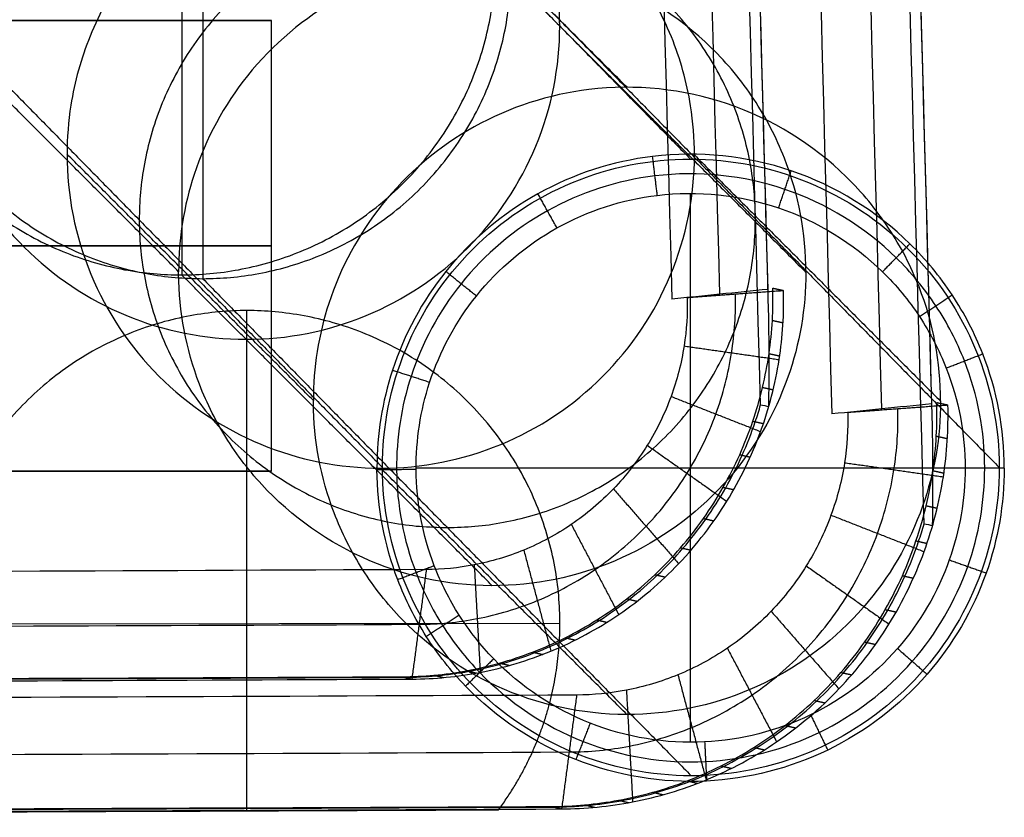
# Model space of a CAD drawing. Header units: millimetres. Extents: x -232 to 229, y -240 to 240.
# Tile 9 of 256: x 163 to 213, y -240 to -200. Entities that reach past the tile are written whole.
import ezdxf

# ---------------------------------------------------------------- set-up
doc = ezdxf.new("R2010")
doc.units = ezdxf.units.MM
doc.header["$MEASUREMENT"] = 0
doc.layers.add('Pause bar stool', color=7, linetype='Continuous', true_color=0x8b1c62)
doc.layers.add('Seat pad', color=6, linetype='Continuous', true_color=0xff00ff)

msp = doc.modelspace()

# ---------------------------------------------------------------- linework, layer by layer
at = {"layer": 'Pause bar stool'}
for p, q in [((171.314, -212.726, 739.603), (171.314, -180.746, 738.486)), ((172.374, -181.479, 727.255), (172.374, -212.92, 728.356)), ((-183.984, -199.748, 294.436), (175.888, -199.748, 294.436)), ((197.266, -236.581, 2.116), (197.266, -208.564, 2.116)), ((174.612, -214.547, 745.034), (174.612, -240.079, 745.926)), ((211.279, -222.598, 2.116), (183.262, -222.598, 2.116)), ((-183.984, -222.745, 294.436), (175.888, -222.745, 294.436)), ((190.602, -230.518, 746.15), (158.622, -230.557, 745.035))]:
    msp.add_line(p, q, dxfattribs=at)
at = {"layer": 'Pause bar stool', "extrusion": (0.999409, 0.001204, 0.034358)}
msp.add_lwpolyline([(-197.407, 721.461), (-222.838, -3.962)], dxfattribs=at)
at = {"layer": 'Pause bar stool'}
for points, knots in [([(207.03, -219.564, 746.051), (204.405, -122.53, 742.658), (201.79, -25.494, 739.258), (199.164, 71.542, 735.866), (199.164, 71.542, 735.866), (199.164, 71.542, 735.866), (199.164, 71.543, 735.866)], [30.194616, 30.194616, 30.194616, 30.194616, 321.585152, 321.585152, 321.585152, 321.586118, 321.586118, 321.586118, 321.586118]), ([(209.185, -225.431, 753.605), (207.911, -178.534, 751.967), (205.21, -79.459, 748.506), (202.509, 19.618, 745.044), (201.091, 71.851, 743.22)], [-325.573263, -325.573263, -325.573263, -325.573263, -184.697214, -27.815421, -27.815421, -27.815421, -27.815421]), ([(209.185, -225.431, 753.605), (207.911, -178.534, 751.967), (205.21, -79.459, 748.506), (202.509, 19.618, 745.044), (201.091, 71.851, 743.22)], [-325.573263, -325.573263, -325.573263, -325.573263, -184.697214, -27.815421, -27.815421, -27.815421, -27.815421]), ([(196.637, 71.356, 732.451), (196.637, 71.355, 732.451), (196.637, 71.354, 732.451), (196.637, 71.354, 732.451), (199.26, -25.707, 735.846), (201.858, -122.766, 739.262), (204.478, -219.823, 742.66)], [-321.587073, -321.587073, -321.587073, -321.587073, -321.585142, -321.585142, -321.585142, -30.124053, -30.124053, -30.124053, -30.124053]), ([(190.59, -200.024, 645.501), (190.59, -199.186, 645.501), (190.524, -198.349, 645.501), (190.202, -196.311, 645.501), (189.872, -195.128, 645.501), (188.924, -192.794, 645.501), (188.293, -191.658, 645.501), (186.047, -188.564, 645.501), (184.1, -186.899, 645.501), (179.6, -184.6, 645.501), (177.109, -183.998, 645.501), (174.58, -183.995, 645.501), (172.053, -183.992, 645.501), (169.562, -184.587, 645.501), (166.221, -186.286, 645.501), (165.197, -186.963, 645.501), (163.271, -188.585, 645.501), (162.386, -189.535, 645.501), (160.864, -191.63, 645.501), (160.234, -192.765, 645.501), (159.286, -195.097, 645.501), (158.957, -196.28, 645.501), (158.636, -198.314, 645.501), (158.571, -199.149, 645.501), (158.571, -199.985, 645.501)], [5.053449, 5.053449, 5.053449, 5.053449, 7.577515, 7.577515, 11.259415, 11.259415, 15.154777, 15.154777, 22.760709, 22.760709, 30.36684, 30.36684, 30.36684, 37.958958, 37.958958, 41.63628, 41.63628, 45.527665, 45.527665, 49.418647, 49.418647, 53.095891, 53.095891, 55.611467, 55.611467, 55.611467, 55.611467]), ([(190.59, -200.024, 645.501), (190.59, -199.186, 645.501), (190.524, -198.349, 645.501), (190.202, -196.311, 645.501), (189.872, -195.128, 645.501), (188.924, -192.794, 645.501), (188.293, -191.658, 645.501), (186.047, -188.564, 645.501), (184.1, -186.899, 645.501), (179.6, -184.6, 645.501), (177.109, -183.998, 645.501), (174.58, -183.995, 645.501), (172.053, -183.992, 645.501), (169.562, -184.587, 645.501), (166.221, -186.286, 645.501), (165.197, -186.963, 645.501), (163.271, -188.585, 645.501), (162.386, -189.535, 645.501), (160.864, -191.63, 645.501), (160.234, -192.765, 645.501), (159.286, -195.097, 645.501), (158.957, -196.28, 645.501), (158.636, -198.314, 645.501), (158.571, -199.149, 645.501), (158.571, -199.985, 645.501)], [5.053449, 5.053449, 5.053449, 5.053449, 7.577515, 7.577515, 11.259415, 11.259415, 15.154777, 15.154777, 22.760709, 22.760709, 30.36684, 30.36684, 30.36684, 37.958958, 37.958958, 41.63628, 41.63628, 45.527665, 45.527665, 49.418647, 49.418647, 53.095891, 53.095891, 55.611467, 55.611467, 55.611467, 55.611467]), ([(197.465, -206.601, 457.015), (197.465, -205.763, 457.015), (197.399, -204.926, 457.015), (197.076, -202.888, 457.015), (196.747, -201.705, 457.015), (195.799, -199.371, 457.015), (195.168, -198.235, 457.015), (192.922, -195.141, 457.015), (190.974, -193.475, 457.015), (186.474, -191.176, 457.015), (183.984, -190.575, 457.015), (181.455, -190.571, 457.015), (178.928, -190.568, 457.015), (176.437, -191.164, 457.015), (173.095, -192.862, 457.015), (172.072, -193.54, 457.015), (170.146, -195.161, 457.015), (169.261, -196.112, 457.015), (167.739, -198.206, 457.015), (167.108, -199.342, 457.015), (166.161, -201.674, 457.015), (165.832, -202.857, 457.015), (165.511, -204.891, 457.015), (165.445, -205.726, 457.015), (165.445, -206.562, 457.015)], [5.053449, 5.053449, 5.053449, 5.053449, 7.577515, 7.577515, 11.259415, 11.259415, 15.154777, 15.154777, 22.760709, 22.760709, 30.36684, 30.36684, 30.36684, 37.958958, 37.958958, 41.63628, 41.63628, 45.527665, 45.527665, 49.418647, 49.418647, 53.095891, 53.095891, 55.611467, 55.611467, 55.611467, 55.611467]), ([(203.156, -212.597, 285.671), (203.157, -210.606, 285.663), (202.567, -207.485, 285.646), (200.595, -203.69, 285.621), (197.619, -200.081, 285.593), (192.457, -196.906, 285.556), (185.475, -196.183, 285.523), (179.159, -198.237, 285.504), (174.45, -202.213, 285.501), (171.713, -207.281, 285.511), (171.141, -210.882, 285.524), (171.141, -212.563, 285.532)], [0.072323, 0.072323, 0.072323, 0.072323, 5.300325, 8.269306, 11.238288, 17.514215, 23.790143, 29.208355, 34.626567, 39.667541, 44.081429, 44.081429, 44.081429, 44.081429]), ([(158.571, -199.985, 645.501), (158.571, -202.088, 645.501), (158.985, -204.171, 645.501), (160.594, -208.057, 645.501), (161.774, -209.823, 645.501), (164.746, -212.799, 645.501), (166.511, -213.981, 645.501), (170.395, -215.595, 645.501), (172.477, -216.012, 645.501), (174.58, -216.014, 645.501), (176.682, -216.017, 645.501), (178.764, -215.605, 645.501), (182.648, -214.001, 645.501), (184.414, -212.824, 645.501), (187.388, -209.853, 645.501), (188.568, -208.089, 645.501), (190.176, -204.207, 645.501), (190.59, -202.126, 645.501), (190.59, -200.024, 645.501)], [0, 0, 0, 0, 6.329946, 6.329946, 12.659769, 12.659769, 18.989592, 18.989592, 25.319537, 25.319537, 25.319537, 31.644579, 31.644579, 37.969739, 37.969739, 44.2949, 44.2949, 50.619941, 50.619941, 50.619941, 50.619941]), ([(158.571, -199.985, 645.501), (158.571, -202.088, 645.501), (158.985, -204.171, 645.501), (160.594, -208.057, 645.501), (161.774, -209.823, 645.501), (164.746, -212.799, 645.501), (166.511, -213.981, 645.501), (170.395, -215.595, 645.501), (172.477, -216.012, 645.501), (174.58, -216.014, 645.501), (176.682, -216.017, 645.501), (178.764, -215.605, 645.501), (182.648, -214.001, 645.501), (184.414, -212.824, 645.501), (187.388, -209.853, 645.501), (188.568, -208.089, 645.501), (190.176, -204.207, 645.501), (190.59, -202.126, 645.501), (190.59, -200.024, 645.501)], [0, 0, 0, 0, 6.329946, 6.329946, 12.659769, 12.659769, 18.989592, 18.989592, 25.319537, 25.319537, 25.319537, 31.644579, 31.644579, 37.969739, 37.969739, 44.2949, 44.2949, 50.619941, 50.619941, 50.619941, 50.619941]), ([(210.03, -219.174, 97.185), (210.032, -217.182, 97.176), (209.441, -214.061, 97.16), (207.47, -210.267, 97.135), (204.494, -206.657, 97.106), (199.332, -203.483, 97.07), (192.35, -202.76, 97.037), (186.033, -204.814, 97.018), (181.325, -208.79, 97.015), (178.587, -213.858, 97.025), (178.016, -217.459, 97.038), (178.016, -219.14, 97.046)], [0.072323, 0.072323, 0.072323, 0.072323, 5.300325, 8.269306, 11.238288, 17.514215, 23.790143, 29.208355, 34.626567, 39.667541, 44.081429, 44.081429, 44.081429, 44.081429]), ([(213.278, -222.589, 4.186), (213.28, -220.598, 4.177), (212.689, -217.477, 4.161), (210.717, -213.682, 4.136), (207.742, -210.073, 4.107), (202.58, -206.898, 4.071), (195.598, -206.176, 4.037), (189.281, -208.229, 4.018), (184.573, -212.206, 4.015), (181.835, -217.273, 4.025), (181.264, -220.874, 4.039), (181.263, -222.555, 4.046)], [0.072323, 0.072323, 0.072323, 0.072323, 5.300325, 8.269306, 11.238288, 17.514215, 23.790143, 29.208355, 34.626567, 39.667541, 44.081429, 44.081429, 44.081429, 44.081429]), ([(165.445, -206.562, 457.015), (165.445, -208.665, 457.015), (165.86, -210.748, 457.015), (167.469, -214.634, 457.015), (168.648, -216.4, 457.015), (171.621, -219.376, 457.015), (173.385, -220.557, 457.015), (177.27, -222.171, 457.015), (179.352, -222.588, 457.015), (181.455, -222.591, 457.015), (183.557, -222.593, 457.015), (185.638, -222.182, 457.015), (189.523, -220.578, 457.015), (191.288, -219.401, 457.015), (194.263, -216.43, 457.015), (195.442, -214.666, 457.015), (197.051, -210.784, 457.015), (197.465, -208.703, 457.015), (197.465, -206.601, 457.015)], [0, 0, 0, 0, 6.329946, 6.329946, 12.659769, 12.659769, 18.989592, 18.989592, 25.319537, 25.319537, 25.319537, 31.644579, 31.644579, 37.969739, 37.969739, 44.2949, 44.2949, 50.619941, 50.619941, 50.619941, 50.619941]), ([(197.301, -238.292, 4.186), (199.367, -238.292, 4.186), (201.413, -237.885, 4.186), (205.23, -236.304, 4.186), (206.964, -235.144, 4.186), (209.885, -232.22, 4.186), (211.042, -230.484, 4.186), (212.619, -226.665, 4.186), (213.024, -224.619, 4.186), (213.021, -222.552, 4.186), (213.019, -220.485, 4.186), (212.609, -218.438, 4.186), (211.022, -214.619, 4.186), (209.861, -212.884, 4.186), (206.935, -209.962, 4.186), (205.199, -208.802, 4.186), (201.378, -207.22, 4.186), (199.331, -206.813, 4.186), (197.263, -206.813, 4.186), (195.196, -206.813, 4.186), (193.151, -207.22, 4.186), (189.334, -208.801, 4.186), (187.599, -209.961, 4.186), (184.679, -212.885, 4.186), (183.521, -214.621, 4.186), (181.945, -218.44, 4.186), (181.54, -220.486, 4.186), (181.543, -222.552, 4.186), (181.545, -224.62, 4.186), (181.955, -226.667, 4.186), (183.542, -230.486, 4.186), (184.703, -232.221, 4.186), (187.629, -235.143, 4.186), (189.365, -236.303, 4.186), (193.186, -237.885, 4.186), (195.233, -238.292, 4.186), (197.301, -238.292, 4.186)], [0, 0, 0, 0, 6.218301, 6.218301, 12.436716, 12.436716, 18.655115, 18.655115, 24.873396, 24.873396, 24.873396, 31.096442, 31.096442, 37.319371, 37.319371, 43.542315, 43.542315, 49.765381, 49.765381, 49.765381, 55.983682, 55.983682, 62.202097, 62.202097, 68.420496, 68.420496, 74.638777, 74.638777, 74.638777, 80.861823, 80.861823, 87.084752, 87.084752, 93.307696, 93.307696, 99.530762, 99.530762, 99.530762, 99.530762]), ([(212.279, -222.589, 3.151), (212.28, -220.722, 3.146), (211.726, -217.796, 3.138), (209.877, -214.238, 3.126), (207.087, -210.854, 3.111), (202.247, -207.877, 3.093), (195.701, -207.199, 3.076), (189.779, -209.124, 3.067), (185.365, -212.852, 3.065), (182.78, -217.637, 3.071), (182.251, -221.054, 3.077), (182.263, -222.668, 3.081)], [0.072323, 0.072323, 0.072323, 0.072323, 5.300325, 8.269306, 11.238288, 17.514215, 23.790143, 29.208355, 34.626567, 39.667541, 44.186669, 44.186669, 44.186669, 44.186669]), ([(183.263, -222.661, 2.116), (183.251, -221.154, 2.116), (183.745, -217.964, 2.116), (186.157, -213.499, 2.116), (190.277, -210.019, 2.116), (195.804, -208.223, 2.116), (201.915, -208.856, 2.116), (206.432, -211.635, 2.116), (209.037, -214.794, 2.116), (210.763, -218.115, 2.116), (211.28, -220.847, 2.116), (211.279, -222.589, 2.116)], [-44.186669, -44.186669, -44.186669, -44.186669, -39.667541, -34.626567, -29.208355, -23.790143, -17.514215, -11.238287, -8.269305, -5.300324, -0.072323, -0.072323, -0.072323, -0.072323]), ([(183.263, -222.661, 2.116), (183.251, -221.154, 2.116), (183.745, -217.964, 2.116), (186.157, -213.499, 2.116), (190.277, -210.019, 2.116), (195.804, -208.223, 2.116), (201.915, -208.856, 2.116), (206.432, -211.635, 2.116), (209.037, -214.794, 2.116), (210.763, -218.115, 2.116), (211.28, -220.847, 2.116), (211.279, -222.589, 2.116)], [-44.186669, -44.186669, -44.186669, -44.186669, -39.667541, -34.626567, -29.208355, -23.790143, -17.514215, -11.238287, -8.269305, -5.300324, -0.072323, -0.072323, -0.072323, -0.072323]), ([(203.156, -212.597, 285.671), (203.152, -214.416, 285.679), (202.498, -218.24, 285.693), (199.431, -223.483, 285.702), (194.333, -227.378, 285.697), (187.855, -229.036, 285.676), (181.11, -227.929, 285.642), (176.327, -224.738, 285.607), (173.567, -221.242, 285.58), (171.719, -217.587, 285.556), (171.156, -214.597, 285.541), (171.141, -212.683, 285.532)], [-88.09051, -88.09051, -88.09051, -88.09051, -83.315606, -78.049137, -72.429307, -66.809477, -60.847494, -54.88551, -52.048091, -49.210671, -44.186669, -44.186669, -44.186669, -44.186669]), ([(210.03, -219.174, 97.185), (210.027, -220.993, 97.193), (209.373, -224.817, 97.207), (206.306, -230.06, 97.216), (201.207, -233.954, 97.211), (194.73, -235.613, 97.19), (187.985, -234.505, 97.156), (183.201, -231.315, 97.121), (180.441, -227.819, 97.094), (178.594, -224.163, 97.07), (178.03, -221.173, 97.054), (178.016, -219.26, 97.046)], [-88.09051, -88.09051, -88.09051, -88.09051, -83.315606, -78.049137, -72.429307, -66.809477, -60.847494, -54.88551, -52.048091, -49.210671, -44.186669, -44.186669, -44.186669, -44.186669]), ([(190.173, -239.856, 752.407), (190.736, -239.854, 752.48), (191.881, -239.799, 752.627), (193.612, -239.561, 752.846), (195.365, -239.155, 753.066), (197.117, -238.573, 753.281), (198.844, -237.81, 753.49), (200.518, -236.866, 753.688), (202.113, -235.747, 753.872), (203.603, -234.466, 754.038), (204.964, -233.038, 754.183), (206.177, -231.484, 754.305), (207.226, -229.83, 754.401), (208.101, -228.101, 754.471), (208.796, -226.324, 754.515), (209.313, -224.528, 754.533), (209.656, -222.737, 754.526), (209.834, -220.975, 754.497), (209.852, -219.812, 754.463), (209.836, -219.241, 754.443)], [-31.938887, -31.938887, -31.938887, -31.938887, -30.223929, -28.452489, -26.629007, -24.759043, -22.849251, -20.907289, -18.94168, -16.961606, -14.976666, -12.996604, -11.03102, -9.0891, -7.179367, -5.309486, -3.486111, -1.714803, 0, 0, 0, 0]), ([(190.686, -239.981, 748.442), (191.899, -239.975, 748.599), (194.423, -239.728, 748.921), (198.166, -238.605, 749.386), (201.763, -236.662, 749.815), (204.946, -233.957, 750.174), (207.503, -230.645, 750.432), (209.293, -226.947, 750.573), (210.273, -223.137, 750.596), (210.435, -220.586, 750.54), (210.402, -219.363, 750.498)], [-0.00059, -0.00059, -0.00059, -0.00059, 2.566494, 5.322511, 8.198992, 11.130669, 14.065742, 16.951582, 19.720683, 22.302253, 22.302253, 22.302253, 22.302253]), ([(190.686, -239.981, 748.442), (191.899, -239.975, 748.599), (194.423, -239.728, 748.921), (198.166, -238.605, 749.386), (201.763, -236.662, 749.815), (204.946, -233.957, 750.174), (207.503, -230.645, 750.432), (209.293, -226.947, 750.573), (210.273, -223.137, 750.596), (210.435, -220.586, 750.54), (210.402, -219.363, 750.498)], [-0.00059, -0.00059, -0.00059, -0.00059, 2.566494, 5.322511, 8.198992, 11.130669, 14.065742, 16.951582, 19.720683, 22.302253, 22.302253, 22.302253, 22.302253]), ([(191.069, -237.076, 745.374), (192.102, -237.071, 745.507), (194.247, -236.861, 745.781), (197.43, -235.908, 746.174), (200.49, -234.258, 746.537), (203.199, -231.96, 746.838), (205.376, -229.145, 747.054), (206.901, -226.002, 747.171), (207.737, -222.761, 747.189), (207.875, -220.591, 747.142), (207.847, -219.551, 747.105)], [-0.00059, -0.00059, -0.00059, -0.00059, 2.566494, 5.322511, 8.198992, 11.130669, 14.065742, 16.951582, 19.720683, 22.302253, 22.302253, 22.302253, 22.302253]), ([(205.292, -219.738, 743.713), (205.315, -220.597, 743.743), (205.201, -222.384, 743.783), (204.51, -225.056, 743.77), (203.25, -227.645, 743.677), (201.452, -229.963, 743.503), (199.217, -231.854, 743.258), (196.694, -233.21, 742.963), (194.071, -233.994, 742.641), (192.304, -234.167, 742.416), (191.453, -234.171, 742.306)], [-22.302253, -22.302253, -22.302253, -22.302253, -19.720683, -16.951582, -14.065742, -11.130669, -8.198991, -5.322511, -2.566493, 0.00059, 0.00059, 0.00059, 0.00059]), ([(209.62, -225.515, 750.576), (209.633, -224.675, 750.291), (209.64, -223.822, 750.05), (209.639, -222.954, 749.863), (209.638, -222.373, 749.738), (209.634, -221.788, 749.637), (209.622, -220.948, 749.53), (209.618, -220.697, 749.504), (209.613, -220.445, 749.481)], [0, 0, 0, 0, 2.661562, 2.661562, 2.661562, 4.444568, 4.444568, 5.201753, 5.201753, 5.201753, 5.201753]), ([(213.278, -222.589, 4.186), (213.274, -224.408, 4.193), (212.621, -228.233, 4.207), (209.554, -233.475, 4.217), (204.455, -237.37, 4.212), (197.978, -239.028, 4.191), (191.233, -237.921, 4.156), (186.449, -234.731, 4.122), (183.689, -231.235, 4.094), (181.842, -227.579, 4.07), (181.278, -224.589, 4.055), (181.264, -222.676, 4.046)], [-88.09051, -88.09051, -88.09051, -88.09051, -83.315606, -78.049137, -72.429307, -66.809477, -60.847494, -54.88551, -52.048091, -49.210671, -44.186669, -44.186669, -44.186669, -44.186669]), ([(182.263, -222.668, 3.081), (182.277, -224.462, 3.085), (182.805, -227.265, 3.093), (184.538, -230.693, 3.105), (187.125, -233.971, 3.119), (191.611, -236.962, 3.136), (197.935, -238.001, 3.153), (204.008, -236.447, 3.164), (208.788, -232.795, 3.166), (211.663, -227.88, 3.161), (212.275, -224.295, 3.155), (212.279, -222.589, 3.151)], [44.186669, 44.186669, 44.186669, 44.186669, 49.210672, 52.048091, 54.88551, 60.847494, 66.809477, 72.429307, 78.049137, 83.315605, 88.09051, 88.09051, 88.09051, 88.09051]), ([(211.279, -222.589, 2.116), (211.276, -224.181, 2.116), (210.705, -227.528, 2.116), (208.021, -232.116, 2.116), (203.56, -235.523, 2.116), (197.892, -236.974, 2.116), (191.989, -236.004, 2.116), (187.802, -233.211, 2.116), (185.386, -230.151, 2.116), (183.769, -226.952, 2.116), (183.275, -224.335, 2.116), (183.263, -222.661, 2.116)], [-88.09051, -88.09051, -88.09051, -88.09051, -83.315606, -78.049137, -72.429307, -66.809477, -60.847494, -54.88551, -52.048091, -49.210671, -44.186669, -44.186669, -44.186669, -44.186669]), ([(211.279, -222.589, 2.116), (211.276, -224.181, 2.116), (210.705, -227.528, 2.116), (208.021, -232.116, 2.116), (203.56, -235.523, 2.116), (197.892, -236.974, 2.116), (191.989, -236.004, 2.116), (187.802, -233.211, 2.116), (185.386, -230.151, 2.116), (183.769, -226.952, 2.116), (183.275, -224.335, 2.116), (183.263, -222.661, 2.116)], [-88.09051, -88.09051, -88.09051, -88.09051, -83.315606, -78.049137, -72.429307, -66.809477, -60.847494, -54.88551, -52.048091, -49.210671, -44.186669, -44.186669, -44.186669, -44.186669]), ([(190.294, -239.886, 751.473), (190.857, -239.883, 751.546), (191.421, -239.856, 751.619), (191.982, -239.804, 751.691), (192.562, -239.751, 751.765), (193.14, -239.672, 751.839), (193.713, -239.567, 751.912), (194.303, -239.459, 751.987), (194.889, -239.323, 752.06), (195.466, -239.161, 752.132), (196.059, -238.995, 752.206), (196.644, -238.801, 752.279), (197.219, -238.579, 752.35), (197.806, -238.352, 752.422), (198.383, -238.098, 752.492), (198.946, -237.816, 752.56), (199.519, -237.529, 752.629), (200.078, -237.213, 752.695), (200.621, -236.872, 752.759), (201.171, -236.526, 752.824), (201.703, -236.152, 752.886), (202.217, -235.753, 752.944), (202.734, -235.351, 753.003), (203.232, -234.923, 753.059), (203.707, -234.472, 753.111), (204.184, -234.019, 753.164), (204.639, -233.542, 753.213), (205.07, -233.044, 753.258), (205.499, -232.547, 753.302), (205.904, -232.028, 753.343), (206.283, -231.49, 753.38), (206.659, -230.957, 753.417), (207.01, -230.404, 753.449), (207.332, -229.836, 753.478), (207.652, -229.274, 753.505), (207.944, -228.697, 753.529), (208.208, -228.107, 753.549), (208.467, -227.526, 753.568), (208.7, -226.933, 753.582), (208.903, -226.331, 753.593), (209.004, -226.033, 753.598), (209.098, -225.733, 753.602), (209.185, -225.431, 753.605)], [0, 0, 0, 0, 1.705739, 1.705739, 1.705739, 3.467857, 3.467857, 3.467857, 5.282105, 5.282105, 5.282105, 7.143149, 7.143149, 7.143149, 9.044561, 9.044561, 9.044561, 10.978893, 10.978893, 10.978893, 12.937808, 12.937808, 12.937808, 14.912258, 14.912258, 14.912258, 16.892719, 16.892719, 16.892719, 18.86946, 18.86946, 18.86946, 20.832824, 20.832824, 20.832824, 22.773513, 22.773513, 22.773513, 24.682845, 24.682845, 24.682845, 25.626663, 25.626663, 25.626663, 25.626663]), ([(191.453, -234.171, 742.306), (160.241, -234.315, 738.267), (96.698, -234.537, 732.057), (0.54, -234.651, 728.891), (-95.618, -234.537, 732.057), (-159.161, -234.315, 738.267), (-190.374, -234.171, 742.306)], [-381.345949, -381.345949, -381.345949, -381.345949, -287.299893, -190.672646, -94.045442, 0.000592, 0.000592, 0.000592, 0.000592]), ([(-189.99, -237.076, 745.374), (-158.839, -237.218, 741.345), (-95.423, -237.437, 735.149), (0.54, -237.549, 731.991), (96.502, -237.437, 735.149), (159.918, -237.218, 741.345), (191.069, -237.076, 745.374)], [-0.000592, -0.000592, -0.000592, -0.000592, 94.045459, 190.672658, 287.299898, 381.345949, 381.345949, 381.345949, 381.345949]), ([(-189.606, -239.981, 748.442), (-161.364, -240.108, 744.791), (-97.983, -240.331, 738.423), (-34.601, -240.41, 736.152), (0.54, -240.41, 736.151), (35.681, -240.41, 736.152), (99.062, -240.331, 738.423), (162.444, -240.108, 744.791), (190.686, -239.981, 748.442)], [-0.000592, -0.000592, -0.000592, -0.000592, 84.960188, 190.672679, 190.672679, 190.672679, 296.38517, 381.345949, 381.345949, 381.345949, 381.345949]), ([(-189.606, -239.981, 748.442), (-161.364, -240.108, 744.791), (-97.983, -240.331, 738.423), (-34.601, -240.41, 736.152), (0.54, -240.41, 736.151), (35.681, -240.41, 736.152), (99.062, -240.331, 738.423), (162.444, -240.108, 744.791), (190.686, -239.981, 748.442)], [-0.000592, -0.000592, -0.000592, -0.000592, 84.960188, 190.672679, 190.672679, 190.672679, 296.38517, 381.345949, 381.345949, 381.345949, 381.345949]), ([(-189.214, -239.886, 751.473), (-161.118, -240.012, 747.82), (-132.935, -240.11, 744.967), (-104.665, -240.18, 742.93), (-104.509, -240.181, 742.919), (-104.352, -240.181, 742.907), (-104.195, -240.182, 742.896), (-69.328, -240.268, 740.395), (-34.417, -240.311, 739.139), (0.54, -240.311, 739.139), (35.496, -240.311, 739.139), (70.408, -240.268, 740.395), (105.274, -240.182, 742.896), (105.431, -240.181, 742.907), (105.588, -240.181, 742.919), (105.745, -240.18, 742.93), (134.014, -240.11, 744.967), (162.198, -240.012, 747.82), (190.294, -239.886, 751.473)], [19.883519, 19.883519, 19.883519, 19.883519, 104.896526, 104.896526, 104.896526, 105.36814, 105.36814, 105.36814, 210.215228, 210.215228, 210.215228, 315.062249, 315.062249, 315.062249, 315.533862, 315.533862, 315.533862, 400.546871, 400.546871, 400.546871, 400.546871]), ([(-189.093, -239.856, 752.407), (-160.926, -239.982, 748.765), (-97.715, -240.2, 742.415), (-34.505, -240.278, 740.15), (0.54, -240.278, 740.149), (35.585, -240.278, 740.15), (98.794, -240.2, 742.415), (162.005, -239.982, 748.765), (190.173, -239.856, 752.407)], [-192.288329, -192.288329, -192.288329, -192.288329, -106.607896, 0, 0, 0, 106.607895, 192.288329, 192.288329, 192.288329, 192.288329])]:
    msp.add_open_spline(points, degree=3, knots=knots, dxfattribs=at)
for points, degree in [([(209.582, -219.306, 749.442), (206.952, -122.294, 746.054), (204.32, -25.282, 742.669), (201.691, 71.729, 739.28)], 3), ([(209.613, -220.445, 749.481), (206.973, -123.053, 746.081), (204.33, -25.662, 742.682), (201.691, 71.729, 739.28)], 3), ([(172.374, -181.479, 727.255), (184.819, -194.146, 365.72), (197.263, -206.813, 4.186)], 2), ([(194.025, -203.149, 97.046), (187.74, -196.86, 277.03), (181.455, -190.571, 457.015)], 2), ([(187.304, -196.736, 739.603), (188.947, -198.38, 692.552), (190.59, -200.024, 645.501)], 2), ([(187.304, -196.736, 739.603), (188.947, -198.38, 692.552), (190.59, -200.024, 645.501)], 2), ([(156.654, -197.218, 727.265), (169.098, -209.885, 365.725), (181.543, -222.552, 4.186)], 2), ([(188.095, -197.18, 728.346), (200.558, -209.866, 366.266), (213.021, -222.552, 4.186)], 2), ([(-183.984, -199.748, 314.225), (-4.048, -199.748, 314.225), (175.888, -199.748, 314.225)], 2), ([(175.888, -199.748, 274.647), (-4.048, -199.748, 274.647), (-183.984, -199.748, 274.647)], 2), ([(175.888, -199.748, 274.647), (-4.048, -199.748, 274.647), (-183.984, -199.748, 274.647)], 2), ([(-183.984, -199.748, 314.225), (-4.048, -199.748, 314.225), (175.888, -199.748, 314.225)], 2), ([(171.141, -212.563, 285.532), (164.856, -206.274, 465.516), (158.571, -199.985, 645.501)], 2), ([(171.141, -212.563, 285.532), (164.856, -206.274, 465.516), (158.571, -199.985, 645.501)], 2), ([(175.888, -199.748, 314.225), (175.888, -199.748, 294.436), (175.888, -199.748, 274.647)], 2), ([(175.888, -222.745, 274.647), (175.888, -211.246, 274.647), (175.888, -199.748, 274.647)], 2), ([(175.888, -222.745, 314.225), (175.888, -211.246, 314.225), (175.888, -199.748, 314.225)], 2), ([(175.888, -222.745, 274.647), (175.888, -211.246, 274.647), (175.888, -199.748, 274.647)], 2), ([(175.888, -199.748, 314.225), (175.888, -199.748, 294.436), (175.888, -199.748, 274.647)], 2), ([(175.888, -222.745, 294.436), (175.888, -211.246, 294.436), (175.888, -199.748, 294.436)], 2), ([(175.888, -222.745, 314.225), (175.888, -211.246, 314.225), (175.888, -199.748, 314.225)], 2), ([(190.59, -200.024, 645.501), (196.873, -206.311, 465.586), (203.156, -212.597, 285.671)], 2), ([(190.59, -200.024, 645.501), (196.873, -206.311, 465.586), (203.156, -212.597, 285.671)], 2), ([(178.016, -219.14, 97.046), (171.73, -212.851, 277.03), (165.445, -206.562, 457.015)], 2), ([(178.016, -219.14, 97.046), (171.73, -212.851, 277.03), (165.445, -206.562, 457.015)], 2), ([(195.57, -208.665, 2.116), (195.45, -207.673, 3.077), (195.33, -206.681, 4.038)], 2), ([(197.465, -206.601, 457.015), (203.747, -212.887, 277.1), (210.03, -219.174, 97.185)], 2), ([(197.465, -206.601, 457.015), (203.747, -212.887, 277.1), (210.03, -219.174, 97.185)], 2), ([(201.761, -209.307, 2.116), (202.082, -208.361, 3.094), (202.404, -207.414, 4.072)], 2), ([(190.449, -210.328, 2.116), (189.963, -209.456, 3.068), (189.478, -208.583, 4.021)], 2), ([(175.888, -211.246, 274.647), (-4.048, -211.246, 274.647), (-183.984, -211.246, 274.647)], 2), ([(-183.984, -211.246, 314.225), (-4.048, -211.246, 314.225), (175.888, -211.246, 314.225)], 2), ([(175.888, -211.246, 314.225), (175.888, -211.246, 294.436), (175.888, -211.246, 274.647)], 2), ([(207.063, -212.566, 2.116), (207.763, -211.852, 3.115), (208.462, -211.137, 4.115)], 2), ([(186.335, -213.803, 2.116), (185.556, -213.178, 3.067), (184.777, -212.554, 4.018)], 2), ([(171.141, -212.683, 285.532), (171.141, -212.643, 285.532), (171.141, -212.603, 285.532), (171.141, -212.563, 285.532)], 3), ([(174.58, -216.014, 645.501), (172.937, -214.37, 692.552), (171.294, -212.726, 739.603)], 2), ([(172.374, -212.92, 728.356), (184.838, -225.606, 366.271), (197.301, -238.292, 4.186)], 2), ([(208.95, -214.852, 2.116), (209.784, -214.3, 3.126), (210.618, -213.748, 4.135)], 2), ([(187.146, -228.587, 285.671), (180.863, -222.301, 465.586), (174.58, -216.014, 645.501)], 2), ([(210.316, -217.482, 2.116), (211.247, -217.118, 3.135), (212.178, -216.753, 4.155)], 2), ([(183.952, -218.214, 2.116), (183.002, -217.905, 3.072), (182.052, -217.595, 4.028)], 2), ([(178.016, -219.26, 97.046), (178.016, -219.22, 97.046), (178.016, -219.18, 97.046), (178.016, -219.14, 97.046)], 3), ([(209.582, -219.306, 749.442), (207.881, -219.478, 747.181), (206.18, -219.651, 744.92), (204.478, -219.823, 742.66)], 3), ([(205.292, -219.738, 743.713), (207.847, -219.551, 747.105), (210.402, -219.363, 750.498)], 2), ([(209.836, -219.241, 754.443), (210.119, -219.302, 752.47), (210.402, -219.363, 750.498)], 2), ([(209.811, -220.955, 754.493), (210.093, -221.016, 752.52), (210.376, -221.077, 750.547)], 2), ([(181.264, -222.676, 4.046), (181.264, -222.635, 4.046), (181.263, -222.595, 4.046), (181.263, -222.555, 4.046)], 3), ([(194.02, -235.164, 97.185), (187.738, -228.878, 277.1), (181.455, -222.591, 457.015)], 2), ([(205.127, -222.31, 743.77), (207.648, -222.67, 747.174), (210.168, -223.03, 750.577)], 2), ([(213.278, -222.589, 4.186), (212.279, -222.589, 3.151), (211.279, -222.589, 2.116)], 2), ([(213.278, -222.589, 4.186), (212.279, -222.589, 3.151), (211.279, -222.589, 2.116)], 2), ([(-183.984, -222.745, 314.225), (-4.048, -222.745, 314.225), (175.888, -222.745, 314.225)], 2), ([(175.888, -222.745, 274.647), (-4.048, -222.745, 274.647), (-183.984, -222.745, 274.647)], 2), ([(175.888, -222.745, 274.647), (-4.048, -222.745, 274.647), (-183.984, -222.745, 274.647)], 2), ([(-183.984, -222.745, 314.225), (-4.048, -222.745, 314.225), (175.888, -222.745, 314.225)], 2), ([(175.888, -222.745, 314.225), (175.888, -222.745, 294.436), (175.888, -222.745, 274.647)], 2), ([(175.888, -222.745, 314.225), (175.888, -222.745, 294.436), (175.888, -222.745, 274.647)], 2), ([(183.263, -222.661, 2.116), (182.263, -222.668, 3.081), (181.264, -222.676, 4.046)], 2), ([(183.263, -222.661, 2.116), (182.263, -222.668, 3.081), (181.264, -222.676, 4.046)], 2), ([(209.632, -222.716, 754.522), (209.915, -222.778, 752.549), (210.197, -222.839, 750.576)], 2), ([(209.289, -224.507, 754.529), (209.571, -224.568, 752.555), (209.853, -224.629, 750.582)], 2), ([(204.434, -224.987, 743.757), (206.81, -225.918, 747.156), (209.186, -226.85, 750.555)], 2), ([(209.185, -225.431, 753.605), (209.33, -225.459, 752.595), (209.475, -225.487, 751.586), (209.62, -225.515, 750.576)], 3), ([(208.773, -226.302, 754.511), (209.054, -226.364, 752.537), (209.335, -226.425, 750.563)], 2), ([(184.19, -227.571, 2.116), (183.256, -227.929, 3.096), (182.323, -228.286, 4.076)], 2), ([(203.173, -227.578, 743.664), (205.283, -229.064, 747.039), (207.393, -230.549, 750.414)], 2), ([(210.473, -227.272, 2.116), (211.414, -227.607, 3.16), (212.356, -227.941, 4.205)], 2), ([(208.077, -228.078, 754.467), (208.357, -228.14, 752.493), (208.638, -228.201, 750.518)], 2), ([(185.466, -230.1, 2.116), (184.623, -230.638, 3.105), (183.781, -231.176, 4.094)], 2), ([(201.378, -229.893, 743.491), (203.109, -231.875, 746.824), (204.84, -233.857, 750.157)], 2), ([(207.203, -229.807, 754.397), (207.482, -229.869, 752.422), (207.761, -229.93, 750.447)], 2), ([(206.154, -231.462, 754.301), (206.431, -231.523, 752.325), (206.709, -231.585, 750.349)], 2), ([(199.145, -231.78, 743.247), (200.403, -234.169, 746.523), (201.66, -236.557, 749.8)], 2), ([(207.83, -231.792, 2.116), (208.582, -232.449, 3.165), (209.335, -233.105, 4.214)], 2), ([(187.223, -232.322, 2.116), (186.505, -233.018, 3.115), (185.787, -233.715, 4.114)], 2), ([(196.622, -233.137, 742.952), (197.342, -235.819, 746.161), (198.062, -238.5, 749.37)], 2), ([(204.941, -233.015, 754.179), (205.217, -233.077, 752.203), (205.493, -233.138, 750.226)], 2), ([(193.993, -233.922, 742.629), (194.153, -236.773, 745.767), (194.312, -239.625, 748.905)], 2), ([(191.453, -234.171, 742.306), (191.069, -237.076, 745.374), (190.686, -239.981, 748.442)], 2), ([(191.453, -234.171, 742.306), (191.069, -237.076, 745.374), (190.686, -239.981, 748.442)], 2), ([(203.579, -234.443, 754.034), (203.854, -234.505, 752.057), (204.128, -234.566, 750.08)], 2), ([(192.146, -235.605, 2.116), (191.78, -236.535, 3.135), (191.413, -237.465, 4.155)], 2), ([(203.394, -235.18, 2.116), (203.829, -236.079, 3.162), (204.265, -236.978, 4.209)], 2), ([(202.09, -235.725, 753.869), (202.362, -235.786, 751.89), (202.634, -235.848, 749.912)], 2), ([(197.986, -236.564, 2.116), (198.035, -237.562, 3.152), (198.085, -238.56, 4.189)], 2), ([(200.495, -236.843, 753.685), (200.765, -236.905, 751.706), (201.035, -236.966, 749.727)], 2), ([(198.821, -237.787, 753.487), (199.089, -237.848, 751.507), (199.357, -237.91, 749.527)], 2), ([(197.095, -238.55, 753.278), (197.36, -238.612, 751.298), (197.626, -238.674, 749.317)], 2), ([(195.343, -239.132, 753.062), (195.606, -239.194, 751.081), (195.87, -239.256, 749.1)], 2), ([(193.591, -239.538, 752.843), (193.852, -239.6, 750.861), (194.113, -239.662, 748.88)], 2), ([(161.807, -240.13, 745.481), (170.363, -240.097, 745.778), (178.918, -240.062, 746.076), (187.473, -240.023, 746.373)], 3), ([(190.173, -239.856, 752.407), (190.429, -239.919, 750.424), (190.686, -239.981, 748.442)], 2), ([(190.173, -239.856, 752.407), (190.429, -239.919, 750.424), (190.686, -239.981, 748.442)], 2), ([(191.861, -239.775, 752.624), (192.119, -239.837, 750.641), (192.378, -239.9, 748.659)], 2)]:
    msp.add_open_spline(points, degree=degree, dxfattribs=at)
for points, weights, knots in [([(172.374, -212.92, 728.356), (156.654, -212.939, 727.816), (156.654, -197.218, 727.265), (156.654, -181.498, 726.714), (172.374, -181.479, 727.255), (188.095, -181.46, 727.795), (188.095, -197.18, 728.346), (188.095, -212.901, 728.897), (172.374, -212.92, 728.356)], [1, 0.707106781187, 1, 0.707106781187, 1, 0.707106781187, 1, 0.707106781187, 1], [0, 0, 0, 24.708626, 24.708626, 49.417252, 49.417252, 74.125879, 74.125879, 98.834505, 98.834505, 98.834505]), ([(184.852, -225.62, 365.858), (169.131, -225.639, 365.318), (169.131, -209.919, 364.767), (169.131, -194.199, 364.216), (184.852, -194.18, 364.757), (200.573, -194.161, 365.297), (200.573, -209.881, 365.848), (200.573, -225.601, 366.399), (184.852, -225.62, 365.858)], [1, 0.707106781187, 1, 0.707106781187, 1, 0.707106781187, 1, 0.707106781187, 1], [0, 0, 0, 24.708626, 24.708626, 49.417252, 49.417252, 74.125879, 74.125879, 98.834505, 98.834505, 98.834505]), ([(155.324, -196.736, 738.486), (155.304, -212.726, 739.044), (171.294, -212.726, 739.603), (187.285, -212.726, 740.161), (187.304, -196.736, 739.603)], [1, 0.707106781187, 1, 0.707106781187, 1], [-50.265482, -50.265482, -50.265482, -25.132741, -25.132741, 0, 0, 0]), ([(155.324, -196.736, 738.486), (155.304, -212.726, 739.044), (171.294, -212.726, 739.603), (187.285, -212.726, 740.161), (187.304, -196.736, 739.603)], [1, 0.707106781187, 1, 0.707106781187, 1], [-50.265482, -50.265482, -50.265482, -25.132741, -25.132741, 0, 0, 0]), ([(190.602, -230.537, 746.151), (190.622, -214.547, 745.593), (174.631, -214.547, 745.034), (158.641, -214.547, 744.476), (158.622, -230.537, 745.034)], [1, 0.707106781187, 1, 0.707106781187, 1], [-100.530965, -100.530965, -100.530965, -75.398224, -75.398224, -50.265482, -50.265482, -50.265482])]:
    msp.add_rational_spline(points, weights, degree=2, knots=knots, dxfattribs=at)
msp.add_rational_spline([(187.473, -240.023, 746.373), (190.596, -235.793, 746.334), (190.602, -230.537, 746.151)], [0.858395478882, 0.880182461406, 1], degree=2, dxfattribs=at)
at = {"layer": 'Seat pad'}
for points, knots in [([(198.768, -213.712, 750.043), (196.242, -120.353, 746.779), (193.726, -26.994, 743.507), (191.199, 66.366, 740.243), (191.199, 66.367, 740.243), (191.199, 66.367, 740.243), (191.199, 66.367, 740.243)], [30.194616, 30.194616, 30.194616, 30.194616, 321.585152, 321.585152, 321.585152, 321.586118, 321.586118, 321.586118, 321.586118]), ([(200.841, -219.356, 757.311), (199.615, -174.236, 755.735), (197.017, -78.914, 752.405), (194.418, 16.41, 749.074), (193.054, 66.664, 747.319)], [-325.573263, -325.573263, -325.573263, -325.573263, -184.697214, -27.815421, -27.815421, -27.815421, -27.815421]), ([(200.841, -219.356, 757.311), (199.615, -174.236, 755.735), (197.017, -78.914, 752.405), (194.418, 16.41, 749.074), (193.054, 66.664, 747.319)], [-325.573263, -325.573263, -325.573263, -325.573263, -184.697214, -27.815421, -27.815421, -27.815421, -27.815421]), ([(188.768, 66.187, 736.958), (188.768, 66.187, 736.958), (188.768, 66.186, 736.958), (188.768, 66.185, 736.958), (191.292, -27.198, 740.224), (193.791, -120.58, 743.511), (196.313, -213.961, 746.78)], [-321.587073, -321.587073, -321.587073, -321.587073, -321.585142, -321.585142, -321.585142, -30.124053, -30.124053, -30.124053, -30.124053]), ([(182.549, -233.235, 756.158), (183.091, -233.233, 756.228), (184.193, -233.18, 756.37), (185.858, -232.951, 756.581), (187.545, -232.561, 756.792), (189.23, -232.001, 756.999), (190.891, -231.266, 757.2), (192.502, -230.358, 757.391), (194.037, -229.282, 757.568), (195.47, -228.049, 757.727), (196.78, -226.675, 757.867), (197.947, -225.181, 757.984), (198.956, -223.589, 758.076), (199.798, -221.925, 758.144), (200.467, -220.216, 758.186), (200.964, -218.488, 758.203), (201.294, -216.765, 758.197), (201.466, -215.069, 758.169), (201.482, -213.95, 758.136), (201.468, -213.401, 758.117)], [-31.938887, -31.938887, -31.938887, -31.938887, -30.223929, -28.452489, -26.629007, -24.759043, -22.849251, -20.907289, -18.94168, -16.961606, -14.976666, -12.996604, -11.03102, -9.0891, -7.179367, -5.309486, -3.486111, -1.714803, 0, 0, 0, 0]), ([(183.043, -233.355, 752.343), (184.21, -233.35, 752.494), (186.639, -233.112, 752.804), (190.239, -232.031, 753.251), (193.7, -230.162, 753.665), (196.763, -227.56, 754.009), (199.223, -224.373, 754.258), (200.945, -220.816, 754.393), (201.888, -217.149, 754.415), (202.044, -214.695, 754.362), (202.012, -213.519, 754.321)], [-0.00059, -0.00059, -0.00059, -0.00059, 2.566494, 5.322511, 8.198992, 11.130669, 14.065742, 16.951582, 19.720683, 22.302253, 22.302253, 22.302253, 22.302253]), ([(183.043, -233.355, 752.343), (184.21, -233.35, 752.494), (186.639, -233.112, 752.804), (190.239, -232.031, 753.251), (193.7, -230.162, 753.665), (196.763, -227.56, 754.009), (199.223, -224.373, 754.258), (200.945, -220.816, 754.393), (201.888, -217.149, 754.415), (202.044, -214.695, 754.362), (202.012, -213.519, 754.321)], [-0.00059, -0.00059, -0.00059, -0.00059, 2.566494, 5.322511, 8.198992, 11.130669, 14.065742, 16.951582, 19.720683, 22.302253, 22.302253, 22.302253, 22.302253]), ([(183.412, -230.56, 749.391), (184.405, -230.556, 749.52), (186.469, -230.353, 749.783), (189.532, -229.436, 750.161), (192.475, -227.849, 750.51), (195.082, -225.639, 750.8), (197.177, -222.93, 751.008), (198.644, -219.906, 751.121), (199.448, -216.787, 751.138), (199.581, -214.7, 751.092), (199.554, -213.699, 751.057)], [-0.00059, -0.00059, -0.00059, -0.00059, 2.566494, 5.322511, 8.198992, 11.130669, 14.065742, 16.951582, 19.720683, 22.302253, 22.302253, 22.302253, 22.302253]), ([(197.095, -213.879, 747.793), (197.118, -214.706, 747.822), (197.008, -216.425, 747.86), (196.343, -218.996, 747.848), (195.131, -221.487, 747.758), (193.401, -223.717, 747.591), (191.25, -225.536, 747.356), (188.824, -226.841, 747.072), (186.299, -227.595, 746.762), (184.6, -227.762, 746.545), (183.781, -227.765, 746.439)], [-22.302253, -22.302253, -22.302253, -22.302253, -19.720683, -16.951582, -14.065742, -11.130669, -8.198991, -5.322511, -2.566493, 0.00059, 0.00059, 0.00059, 0.00059]), ([(201.259, -219.438, 754.396), (201.272, -218.629, 754.122), (201.279, -217.808, 753.891), (201.278, -216.974, 753.711), (201.277, -216.414, 753.59), (201.273, -215.851, 753.493), (201.262, -215.043, 753.39), (201.258, -214.802, 753.365), (201.253, -214.559, 753.343)], [0, 0, 0, 0, 2.661562, 2.661562, 2.661562, 4.444568, 4.444568, 5.201753, 5.201753, 5.201753, 5.201753]), ([(182.665, -233.263, 755.259), (183.208, -233.261, 755.33), (183.75, -233.235, 755.4), (184.29, -233.185, 755.469), (184.848, -233.134, 755.541), (185.404, -233.058, 755.612), (185.955, -232.957, 755.682), (186.523, -232.853, 755.754), (187.086, -232.723, 755.824), (187.642, -232.567, 755.894), (188.212, -232.407, 755.965), (188.775, -232.22, 756.035), (189.328, -232.006, 756.103), (189.894, -231.788, 756.172), (190.448, -231.543, 756.24), (190.99, -231.272, 756.305), (191.541, -230.996, 756.371), (192.079, -230.693, 756.436), (192.602, -230.364, 756.497), (193.13, -230.031, 756.559), (193.643, -229.672, 756.619), (194.137, -229.288, 756.675), (194.635, -228.901, 756.732), (195.113, -228.489, 756.786), (195.571, -228.055, 756.836), (196.03, -227.619, 756.886), (196.467, -227.16, 756.933), (196.881, -226.681, 756.976), (197.295, -226.203, 757.02), (197.685, -225.703, 757.059), (198.049, -225.186, 757.094), (198.411, -224.673, 757.13), (198.748, -224.141, 757.161), (199.059, -223.594, 757.188), (199.366, -223.054, 757.215), (199.647, -222.499, 757.238), (199.901, -221.931, 757.256), (200.151, -221.372, 757.275), (200.374, -220.802, 757.289), (200.57, -220.222, 757.299), (200.667, -219.936, 757.304), (200.758, -219.647, 757.308), (200.841, -219.356, 757.311)], [0, 0, 0, 0, 1.705739, 1.705739, 1.705739, 3.467857, 3.467857, 3.467857, 5.282105, 5.282105, 5.282105, 7.143149, 7.143149, 7.143149, 9.044561, 9.044561, 9.044561, 10.978893, 10.978893, 10.978893, 12.937808, 12.937808, 12.937808, 14.912258, 14.912258, 14.912258, 16.892719, 16.892719, 16.892719, 18.86946, 18.86946, 18.86946, 20.832824, 20.832824, 20.832824, 22.773513, 22.773513, 22.773513, 24.682845, 24.682845, 24.682845, 25.626663, 25.626663, 25.626663, 25.626663]), ([(183.781, -227.765, 746.439), (153.751, -227.904, 742.554), (92.615, -228.118, 736.579), (0.1, -228.227, 733.533), (-92.416, -228.118, 736.579), (-153.551, -227.904, 742.554), (-183.581, -227.765, 746.439)], [-381.345949, -381.345949, -381.345949, -381.345949, -287.299893, -190.672646, -94.045442, 0.000592, 0.000592, 0.000592, 0.000592]), ([(-183.212, -230.56, 749.391), (-153.241, -230.697, 745.515), (-92.228, -230.908, 739.554), (0.1, -231.015, 736.516), (92.427, -230.908, 739.554), (153.441, -230.697, 745.515), (183.412, -230.56, 749.391)], [-0.000592, -0.000592, -0.000592, -0.000592, 94.045459, 190.672658, 287.299898, 381.345949, 381.345949, 381.345949, 381.345949]), ([(-182.843, -233.355, 752.343), (-155.671, -233.478, 748.83), (-94.691, -233.692, 742.704), (-33.71, -233.768, 740.518), (0.1, -233.768, 740.518), (33.909, -233.768, 740.518), (94.89, -233.692, 742.704), (155.87, -233.478, 748.83), (183.043, -233.355, 752.343)], [-0.000592, -0.000592, -0.000592, -0.000592, 84.960188, 190.672679, 190.672679, 190.672679, 296.38517, 381.345949, 381.345949, 381.345949, 381.345949]), ([(-182.843, -233.355, 752.343), (-155.671, -233.478, 748.83), (-94.691, -233.692, 742.704), (-33.71, -233.768, 740.518), (0.1, -233.768, 740.518), (33.909, -233.768, 740.518), (94.89, -233.692, 742.704), (155.87, -233.478, 748.83), (183.043, -233.355, 752.343)], [-0.000592, -0.000592, -0.000592, -0.000592, 84.960188, 190.672679, 190.672679, 190.672679, 296.38517, 381.345949, 381.345949, 381.345949, 381.345949]), ([(-182.466, -233.263, 755.259), (-155.435, -233.385, 751.745), (-128.319, -233.48, 749), (-101.12, -233.547, 747.04), (-100.969, -233.548, 747.029), (-100.818, -233.548, 747.018), (-100.668, -233.548, 747.008), (-67.122, -233.631, 744.601), (-33.533, -233.673, 743.393), (0.1, -233.673, 743.393), (33.732, -233.673, 743.393), (67.321, -233.631, 744.601), (100.867, -233.548, 747.008), (101.018, -233.548, 747.018), (101.169, -233.548, 747.029), (101.319, -233.547, 747.04), (128.518, -233.48, 749), (155.634, -233.385, 751.745), (182.665, -233.263, 755.259)], [19.883519, 19.883519, 19.883519, 19.883519, 104.896526, 104.896526, 104.896526, 105.36814, 105.36814, 105.36814, 210.215228, 210.215228, 210.215228, 315.062249, 315.062249, 315.062249, 315.533862, 315.533862, 315.533862, 400.546871, 400.546871, 400.546871, 400.546871]), ([(-182.35, -233.235, 756.158), (-155.249, -233.356, 752.654), (-94.433, -233.566, 746.544), (-33.618, -233.641, 744.365), (0.1, -233.641, 744.365), (33.817, -233.641, 744.365), (94.632, -233.566, 746.544), (155.449, -233.356, 752.654), (182.549, -233.235, 756.158)], [-192.288329, -192.288329, -192.288329, -192.288329, -106.607896, 0, 0, 0, 106.607895, 192.288329, 192.288329, 192.288329, 192.288329])]:
    msp.add_open_spline(points, degree=3, knots=knots, dxfattribs=at)
for points, degree in [([(201.253, -214.559, 753.343), (198.713, -120.857, 750.071), (196.17, -27.155, 746.802), (193.631, 66.547, 743.529)], 3), ([(201.223, -213.463, 753.305), (198.693, -120.126, 750.046), (196.16, -26.79, 746.789), (193.631, 66.547, 743.529)], 3), ([(201.223, -213.463, 753.305), (199.586, -213.629, 751.13), (197.95, -213.795, 748.955), (196.313, -213.961, 746.78)], 3), ([(197.095, -213.879, 747.793), (199.554, -213.699, 751.057), (202.012, -213.519, 754.321)], 2), ([(201.468, -213.401, 758.117), (201.74, -213.46, 756.219), (202.012, -213.519, 754.321)], 2), ([(201.443, -215.05, 758.165), (201.715, -215.109, 756.267), (201.987, -215.167, 754.368)], 2), ([(196.937, -216.353, 747.848), (199.362, -216.7, 751.123), (201.787, -217.046, 754.398)], 2), ([(201.271, -216.745, 758.193), (201.543, -216.804, 756.295), (201.815, -216.863, 754.396)], 2), ([(200.942, -218.467, 758.199), (201.213, -218.526, 756.301), (201.484, -218.585, 754.402)], 2), ([(196.27, -218.929, 747.836), (198.556, -219.825, 751.106), (200.842, -220.722, 754.376)], 2), ([(200.841, -219.356, 757.311), (200.981, -219.383, 756.339), (201.12, -219.411, 755.368), (201.259, -219.438, 754.396)], 3), ([(200.444, -220.195, 758.182), (200.715, -220.254, 756.283), (200.985, -220.313, 754.384)], 2), ([(195.057, -221.422, 747.746), (197.087, -222.852, 750.993), (199.117, -224.281, 754.24)], 2), ([(199.775, -221.903, 758.14), (200.045, -221.962, 756.24), (200.314, -222.022, 754.341)], 2), ([(198.934, -223.567, 758.073), (199.202, -223.626, 756.172), (199.471, -223.685, 754.272)], 2), ([(193.329, -223.649, 747.579), (194.995, -225.556, 750.786), (196.66, -227.464, 753.993)], 2), ([(191.182, -225.465, 747.345), (192.391, -227.763, 750.497), (193.601, -230.061, 753.649)], 2), ([(197.925, -225.159, 757.98), (198.192, -225.218, 756.079), (198.459, -225.277, 754.178)], 2), ([(188.754, -226.771, 747.061), (189.446, -229.351, 750.148), (190.139, -231.931, 753.236)], 2), ([(196.758, -226.653, 757.863), (197.023, -226.713, 755.962), (197.289, -226.772, 754.06)], 2), ([(186.225, -227.526, 746.75), (186.378, -230.269, 749.769), (186.531, -233.012, 752.788)], 2), ([(183.781, -227.765, 746.439), (183.412, -230.56, 749.391), (183.043, -233.355, 752.343)], 2), ([(183.781, -227.765, 746.439), (183.412, -230.56, 749.391), (183.043, -233.355, 752.343)], 2), ([(195.448, -228.027, 757.724), (195.712, -228.087, 755.821), (195.975, -228.146, 753.919)], 2), ([(194.014, -229.26, 757.564), (194.276, -229.319, 755.661), (194.538, -229.379, 753.758)], 2), ([(192.48, -230.336, 757.388), (192.74, -230.395, 755.483), (193, -230.455, 753.579)], 2), ([(190.869, -231.244, 757.197), (191.127, -231.304, 755.292), (191.385, -231.363, 753.387)], 2), ([(189.209, -231.978, 756.996), (189.464, -232.038, 755.091), (189.72, -232.098, 753.185)], 2), ([(187.523, -232.539, 756.789), (187.777, -232.598, 754.882), (188.03, -232.658, 752.976)], 2), ([(184.173, -233.157, 756.367), (184.422, -233.217, 754.459), (184.671, -233.277, 752.552)], 2), ([(185.837, -232.929, 756.578), (186.089, -232.989, 754.671), (186.34, -233.048, 752.764)], 2), ([(182.549, -233.235, 756.158), (182.796, -233.295, 754.25), (183.043, -233.355, 752.343)], 2), ([(182.549, -233.235, 756.158), (182.796, -233.295, 754.25), (183.043, -233.355, 752.343)], 2)]:
    msp.add_open_spline(points, degree=degree, dxfattribs=at)

doc.saveas('drawing.dxf')
